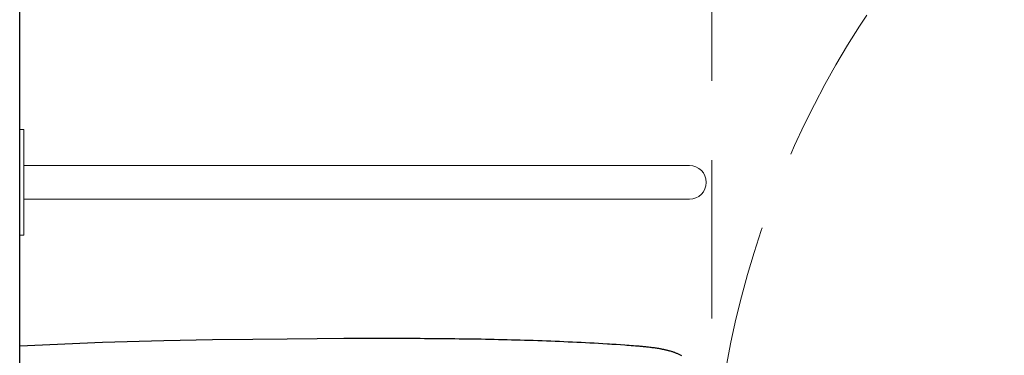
# Model space of a CAD drawing. Header units: centimetres. Extents: x 4120 to 19220, y -7417 to 180.
# Tile 138 of 223: x 12285 to 12363, y -4261 to -4234. Entities that reach past the tile are written whole.
import ezdxf

# ---------------------------------------------------------------- set-up
doc = ezdxf.new("R2010")
doc.units = ezdxf.units.CM
doc.linetypes.add('DASHED', pattern=[19.05, 12.7, -6.35])
doc.layers.add('A_Wyposażenie', color=8, linetype='Continuous')
doc.layers.add('A_Ściany', color=2, linetype='Continuous')

# ---------------------------------------------------------------- blocks, each defined once
blk = doc.blocks.new('wyposażenie blok')
at = {"layer": 'A_Wyposażenie', "color": 8, "linetype": 'Continuous', "lineweight": 20}
for p, q in [((967.318, -292.23), (966.98, -292.23)), ((966.98, -292.23), (966.98, -300.68)), ((967.318, -292.23), (967.318, -300.68)), ((967.318, -295.103), (1020.644, -295.103)), ((967.318, -297.807), (1020.644, -297.807)), ((967.318, -300.68), (966.98, -300.68))]:
    blk.add_line(p, q, dxfattribs=at)
at = {"layer": 'A_Wyposażenie', "color": 8, "linetype": 'DASHED', "lineweight": 0, "flags": 128}
blk.add_lwpolyline([(1022.452, -399.362), (1172.452, -399.362), (1172.452, -249.362), (1022.452, -249.362)], close=True, dxfattribs=at)
at = {"layer": 'A_Wyposażenie', "color": 8, "linetype": 'Continuous'}
for points in [[(966.999, -309.555), (973.607, -309.269), (978.529, -309.127), (982.423, -309.049), (985.648, -309.004), (988.404, -308.976), (990.813, -308.959), (992.956, -308.948), (994.887, -308.942), (995.914, -308.94)], [(995.914, -308.94), (996.263, -308.94), (996.612, -308.94), (996.962, -308.941), (997.311, -308.941), (997.66, -308.942), (998.01, -308.943), (998.359, -308.944), (998.708, -308.946), (999.057, -308.947), (999.407, -308.949), (999.756, -308.952), (1000.105, -308.954), (1000.455, -308.957), (1000.804, -308.96), (1001.153, -308.963), (1001.502, -308.967), (1001.852, -308.971), (1002.201, -308.976), (1002.55, -308.98), (1002.9, -308.985), (1003.249, -308.991), (1003.598, -308.996), (1003.947, -309.002), (1004.296, -309.009), (1004.646, -309.016), (1004.995, -309.023), (1005.344, -309.031), (1005.693, -309.039), (1006.043, -309.047), (1006.392, -309.056), (1006.741, -309.066), (1007.09, -309.075), (1007.439, -309.086), (1007.788, -309.096), (1008.137, -309.107), (1008.487, -309.119), (1008.836, -309.131), (1009.185, -309.144), (1009.534, -309.157), (1009.883, -309.171), (1010.232, -309.185), (1010.581, -309.2), (1010.93, -309.216), (1011.279, -309.232), (1011.628, -309.248), (1011.976, -309.265), (1012.325, -309.283), (1012.674, -309.302), (1013.023, -309.321), (1013.372, -309.34), (1013.72, -309.361), (1014.069, -309.382), (1014.243, -309.393), (1014.418, -309.404), (1014.592, -309.415), (1014.766, -309.426), (1015.115, -309.449), (1015.463, -309.473), (1015.637, -309.485), (1015.812, -309.498), (1015.986, -309.51), (1016.16, -309.523), (1016.334, -309.537), (1016.421, -309.544), (1016.508, -309.551), (1016.595, -309.558), (1016.682, -309.566), (1016.769, -309.574), (1016.856, -309.582), (1016.943, -309.59), (1017.03, -309.599), (1017.117, -309.608), (1017.204, -309.618), (1017.29, -309.627), (1017.377, -309.637), (1017.464, -309.648), (1017.55, -309.659), (1017.637, -309.67), (1017.724, -309.682), (1017.81, -309.695), (1017.896, -309.708), (1017.983, -309.721), (1018.069, -309.735), (1018.155, -309.749), (1018.241, -309.764), (1018.296, -309.774), (1018.351, -309.785), (1018.406, -309.795), (1018.461, -309.806), (1018.516, -309.817), (1018.571, -309.829), (1018.626, -309.84), (1018.681, -309.852), (1018.735, -309.865), (1018.79, -309.878), (1018.844, -309.891), (1018.899, -309.904), (1018.953, -309.918), (1019.007, -309.933), (1019.061, -309.947), (1019.115, -309.963), (1019.169, -309.979), (1019.223, -309.995), (1019.276, -310.012), (1019.33, -310.029), (1019.383, -310.047), (1019.436, -310.065), (1019.488, -310.084), (1019.541, -310.104), (1019.593, -310.125), (1019.645, -310.145), (1019.697, -310.167), (1019.748, -310.189), (1019.799, -310.212), (1019.85, -310.236), (1019.901, -310.26), (1019.951, -310.285), (1020.001, -310.311)], [(966.997, -363.355), (966.994, -309.556)]]:
    blk.add_lwpolyline(points, dxfattribs=at)
at = {"layer": 'A_Wyposażenie', "color": 8, "linetype": 'DASHED', "lineweight": 0}
blk.add_circle((1097.452, -324.362), 75, dxfattribs=at)
at = {"layer": 'A_Wyposażenie', "color": 8, "linetype": 'Continuous', "lineweight": 20}
blk.add_arc((1020.644, -296.455), 1.352, 270, 90, dxfattribs=at)

msp = doc.modelspace()

# ---------------------------------------------------------------- linework, layer by layer
at = {"layer": 'A_Ściany', "color": 7}
msp.add_lwpolyline([(12284.575, -4353.73), (12284.575, -4128.23), (12492.575, -4128.23), (12492.575, -4668.73)], dxfattribs=at)

# ---------------------------------------------------------------- next in the draw order: block references
at = {"layer": 'A_Wyposażenie'}
msp.add_blockref('wyposażenie blok', (11317.575, -3950.23), dxfattribs=at)

doc.saveas('drawing.dxf')
